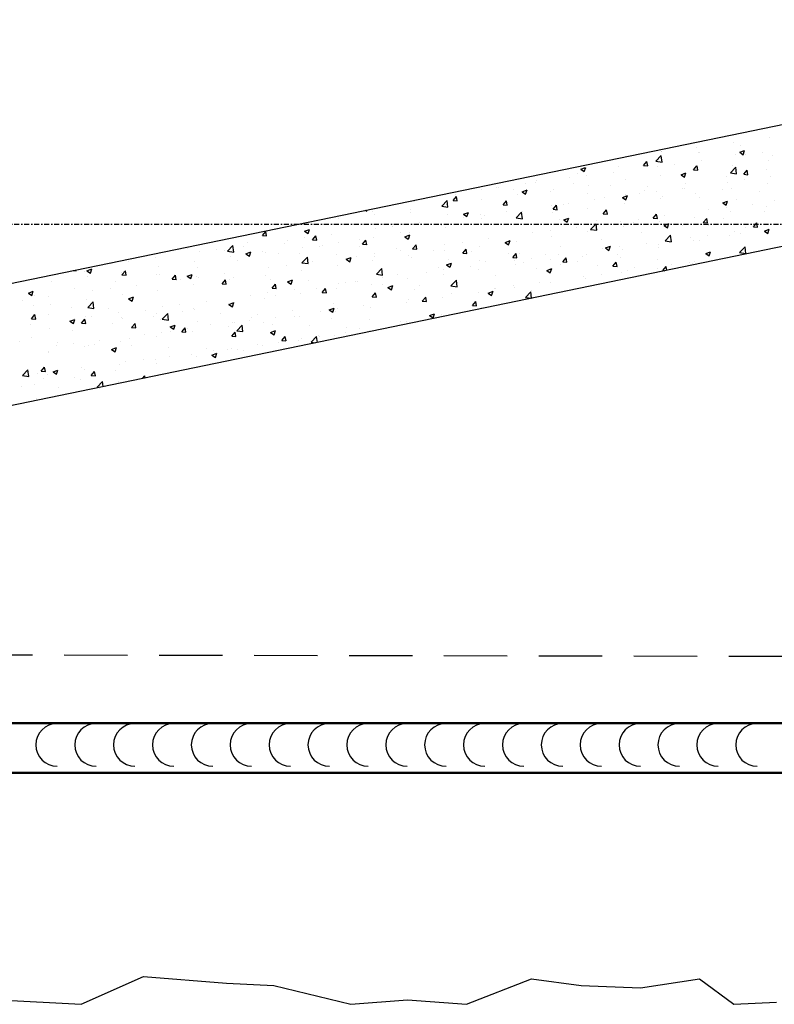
# Model space of a CAD drawing. Header units: millimetres. Extents: x -187295 to -99325, y -133089 to -73689.
# Tile 27 of 34: x -135708 to -131924, y -121735 to -116799. Entities that reach past the tile are written whole.
import ezdxf

# ---------------------------------------------------------------- set-up
doc = ezdxf.new("R2010")
doc.units = ezdxf.units.MM
doc.header["$LTSCALE"] = 50
doc.linetypes.add('DASHDOT', pattern=[1, 0.5, -0.25, 0, -0.25])
doc.linetypes.add('HIDDEN', pattern=[9.525, 6.35, -3.175])
doc.layers.add('AM_0', color=7, linetype='Continuous', lineweight=50)
doc.layers.add('KANAť', color=1, linetype='Continuous')
doc.layers.add('KOSMETYKA', color=7, linetype='Continuous')

# ---------------------------------------------------------------- blocks, each defined once
blk = doc.blocks.new('*X514')
at = {"color": 0}
for p, q in [((272.244, 861.839), (272.244, 861.839)), ((272.484, 861.388), (272.484, 861.388)), ((268.869, 860.879), (268.869, 860.879)), ((270.687, 861.141), (270.687, 861.141)), ((271.039, 860.972), (271.039, 860.972)), ((265.304, 860.408), (265.304, 860.408)), ((266.808, 860.177), (267.081, 860.461)), ((267.073, 860.688), (267.073, 860.688)), ((267.12, 860.128), (267.081, 860.46)), ((267.101, 860.655), (267.101, 860.655)), ((268.941, 860.609), (268.941, 860.609)), ((268.998, 860.621), (268.998, 860.621)), ((270.81, 860.53), (270.81, 860.53)), ((271.013, 860.628), (271.258, 860.722)), ((271.013, 860.628), (271.187, 860.51)), ((271.188, 860.51), (271.259, 860.721)), ((271.297, 860.508), (271.297, 860.508)), ((272.174, 860.623), (272.174, 860.623)), ((272.678, 860.451), (272.678, 860.451)), ((263.042, 859.779), (263.287, 859.873)), ((263.217, 859.661), (263.288, 859.873)), ((264.916, 859.921), (264.916, 859.921)), ((266.191, 859.965), (266.36, 860.166)), ((266.191, 859.965), (266.4, 859.946)), ((266.401, 859.946), (266.36, 860.165)), ((266.808, 860.177), (267.119, 860.128)), ((266.885, 859.927), (266.885, 859.927)), ((266.957, 860.271), (266.957, 860.271)), ((267.761, 860.042), (267.761, 860.042)), ((268.701, 859.745), (268.87, 859.946)), ((268.911, 859.726), (268.871, 859.946)), ((269.087, 860.217), (269.087, 860.217)), ((270.544, 859.597), (270.816, 859.881)), ((270.644, 859.976), (270.644, 859.976)), ((270.855, 859.549), (270.817, 859.881)), ((272.441, 860.223), (272.441, 860.223)), ((262.473, 859.346), (262.473, 859.346)), ((262.875, 859.57), (262.875, 859.57)), ((263.042, 859.779), (263.216, 859.662)), ((263.349, 859.462), (263.349, 859.462)), ((264.675, 859.636), (264.675, 859.636)), ((267.058, 859.49), (267.058, 859.49)), ((268.072, 859.499), (268.317, 859.593)), ((268.072, 859.499), (268.246, 859.381)), ((268.247, 859.381), (268.318, 859.593)), ((268.701, 859.745), (268.911, 859.727)), ((268.826, 859.714), (268.826, 859.714)), ((270.335, 859.396), (270.335, 859.396)), ((270.544, 859.597), (270.855, 859.549)), ((271.212, 859.525), (271.38, 859.726)), ((271.212, 859.525), (271.421, 859.507)), ((271.422, 859.507), (271.381, 859.726)), ((272.376, 859.747), (272.376, 859.747)), ((272.578, 859.417), (272.578, 859.417)), ((257.787, 858.824), (257.787, 858.824)), ((258.792, 858.869), (258.792, 858.869)), ((258.937, 858.881), (258.937, 858.881)), ((260.263, 859.055), (260.263, 859.055)), ((260.786, 859.136), (260.786, 859.136)), ((260.833, 859.22), (260.833, 859.22)), ((262.654, 859.057), (262.654, 859.057)), ((263.444, 858.981), (263.444, 858.981)), ((264.523, 858.979), (264.523, 858.979)), ((265.261, 859.243), (265.261, 859.243)), ((266.391, 858.9), (266.391, 858.9)), ((268.166, 858.836), (268.166, 858.836)), ((268.26, 858.821), (268.26, 858.821)), ((268.294, 859.046), (268.294, 859.046)), ((270.377, 859.127), (270.377, 859.127)), ((271.253, 859.243), (271.253, 859.243)), ((272.399, 859.057), (272.399, 859.057)), ((256.635, 858.21), (256.804, 858.411)), ((256.751, 858.519), (256.751, 858.519)), ((256.845, 858.192), (256.804, 858.411)), ((258.061, 858.765), (258.061, 858.765)), ((259.656, 858.745), (259.656, 858.745)), ((259.879, 858.51), (259.879, 858.51)), ((260.101, 858.65), (260.347, 858.744)), ((260.101, 858.65), (260.276, 858.533)), ((260.276, 858.533), (260.347, 858.744)), ((261.524, 858.666), (261.524, 858.666)), ((261.676, 858.757), (261.676, 858.757)), ((263.392, 858.587), (263.392, 858.587)), ((264.211, 858.345), (264.211, 858.345)), ((265.131, 858.37), (265.377, 858.464)), ((265.131, 858.37), (265.306, 858.252)), ((265.261, 858.508), (265.261, 858.508)), ((265.306, 858.252), (265.377, 858.464)), ((265.964, 858.547), (265.964, 858.547)), ((266.252, 858.696), (266.252, 858.696)), ((266.841, 858.662), (266.841, 858.662)), ((267.016, 858.325), (267.016, 858.325)), ((267.129, 858.429), (267.129, 858.429)), ((268.784, 858.549), (268.784, 858.549)), ((268.998, 858.35), (268.998, 858.35)), ((270.128, 858.742), (270.128, 858.742)), ((270.602, 858.811), (270.602, 858.811)), ((271.996, 858.663), (271.996, 858.663)), ((254.71, 858.169), (254.71, 858.169)), ((256.066, 857.926), (256.339, 858.21)), ((256.066, 857.926), (256.377, 857.878)), ((256.293, 858.024), (256.293, 858.024)), ((256.378, 857.877), (256.339, 858.21)), ((256.635, 858.21), (256.844, 858.192)), ((258.061, 858.248), (258.061, 858.248)), ((259.145, 857.991), (259.314, 858.192)), ((259.145, 857.991), (259.355, 857.972)), ((259.355, 857.972), (259.315, 858.192)), ((261.552, 857.966), (261.552, 857.966)), ((261.656, 857.771), (261.824, 857.972)), ((261.866, 857.753), (261.825, 857.972)), ((262.17, 857.995), (262.17, 857.995)), ((262.429, 858.081), (262.429, 858.081)), ((263.754, 858.256), (263.754, 858.256)), ((265.219, 858.078), (265.219, 858.078)), ((270.161, 858.09), (270.406, 858.184)), ((270.161, 858.09), (270.335, 857.972)), ((270.332, 857.862), (270.332, 857.862)), ((270.336, 857.972), (270.407, 858.183)), ((270.866, 858.272), (270.866, 858.272)), ((271.658, 858.037), (271.658, 858.037)), ((272.356, 857.892), (272.356, 857.892)), ((272.734, 858.193), (272.734, 858.193)), ((252.25, 857.721), (252.305, 857.684)), ((252.306, 857.684), (252.323, 857.737)), ((252.616, 857.673), (252.616, 857.673)), ((252.678, 857.515), (252.678, 857.515)), ((254.485, 857.594), (254.485, 857.594)), ((254.496, 857.777), (254.496, 857.777)), ((256.353, 857.515), (256.353, 857.515)), ((257.14, 857.385), (257.14, 857.385)), ((257.161, 857.521), (257.406, 857.615)), ((257.161, 857.521), (257.335, 857.404)), ((257.335, 857.404), (257.406, 857.615)), ((258.016, 857.5), (258.016, 857.5)), ((258.221, 857.436), (258.221, 857.436)), ((259.342, 857.675), (259.342, 857.675)), ((259.802, 857.347), (260.074, 857.631)), ((259.802, 857.347), (260.113, 857.298)), ((259.836, 857.345), (259.836, 857.345)), ((260.113, 857.298), (260.075, 857.63)), ((260.09, 857.357), (260.09, 857.357)), ((260.129, 857.645), (260.129, 857.645)), ((261.633, 857.592), (261.633, 857.592)), ((261.656, 857.771), (261.865, 857.753)), ((263.401, 857.816), (263.401, 857.816)), ((264.166, 857.551), (264.335, 857.753)), ((264.166, 857.551), (264.375, 857.533)), ((264.376, 857.533), (264.336, 857.752)), ((266.677, 857.332), (266.845, 857.533)), ((266.886, 857.313), (266.846, 857.533)), ((267.246, 857.456), (267.246, 857.456)), ((268.741, 857.383), (268.741, 857.383)), ((269.456, 857.747), (269.456, 857.747)), ((270.559, 857.646), (270.559, 857.646)), ((272.231, 857.658), (272.231, 857.658)), ((249.113, 857.044), (249.113, 857.044)), ((250.91, 857.291), (250.91, 857.291)), ((253.604, 856.919), (253.604, 856.919)), ((254.93, 857.094), (254.93, 857.094)), ((256.047, 856.944), (256.047, 856.944)), ((256.25, 856.859), (256.25, 856.859)), ((258.018, 857.083), (258.018, 857.083)), ((258.088, 857.294), (258.088, 857.294)), ((261.958, 857.278), (261.958, 857.278)), ((262.191, 857.241), (262.436, 857.335)), ((262.191, 857.241), (262.365, 857.124)), ((262.365, 857.123), (262.436, 857.335)), ((262.833, 856.875), (262.833, 856.875)), ((263.537, 856.767), (263.809, 857.051)), ((263.849, 856.719), (263.81, 857.051)), ((263.827, 857.199), (263.827, 857.199)), ((265.044, 857.166), (265.044, 857.166)), ((265.176, 856.913), (265.176, 856.913)), ((265.695, 857.12), (265.695, 857.12)), ((265.92, 857.282), (265.92, 857.282)), ((266.677, 857.332), (266.886, 857.314)), ((266.973, 857.159), (266.973, 857.159)), ((267.221, 856.961), (267.466, 857.055)), ((267.221, 856.961), (267.395, 856.843)), ((267.395, 856.843), (267.466, 857.055)), ((267.563, 857.042), (267.563, 857.042)), ((268.149, 856.958), (268.149, 856.958)), ((269.187, 857.112), (269.356, 857.313)), ((269.187, 857.112), (269.396, 857.094)), ((269.397, 857.094), (269.356, 857.313)), ((269.432, 856.963), (269.432, 856.963)), ((270.19, 857.308), (270.19, 857.308)), ((271.3, 856.884), (271.3, 856.884)), ((271.697, 856.893), (271.866, 857.094)), ((271.697, 856.893), (271.907, 856.874)), ((271.907, 856.874), (271.867, 857.093)), ((247.079, 856.456), (247.248, 856.657)), ((247.079, 856.456), (247.288, 856.438)), ((247.289, 856.438), (247.248, 856.657)), ((249.19, 856.673), (249.435, 856.767)), ((249.19, 856.673), (249.364, 856.555)), ((249.365, 856.555), (249.436, 856.767)), ((249.589, 856.237), (249.758, 856.438)), ((249.799, 856.218), (249.759, 856.437)), ((250.518, 856.513), (250.518, 856.513)), ((252.636, 856.35), (252.636, 856.35)), ((252.728, 856.804), (252.728, 856.804)), ((254.005, 856.593), (254.005, 856.593)), ((254.22, 856.392), (254.465, 856.487)), ((254.22, 856.392), (254.394, 856.275)), ((254.395, 856.275), (254.466, 856.486)), ((254.453, 856.612), (254.453, 856.612)), ((260.632, 856.585), (260.632, 856.585)), ((261.508, 856.701), (261.508, 856.701)), ((261.591, 856.426), (261.591, 856.426)), ((263.358, 856.651), (263.358, 856.651)), ((263.537, 856.767), (263.848, 856.719)), ((266.108, 856.607), (266.108, 856.607)), ((267.272, 856.188), (267.545, 856.472)), ((267.584, 856.139), (267.546, 856.472)), ((268.535, 856.367), (268.535, 856.367)), ((269.411, 856.482), (269.411, 856.482)), ((270.517, 856.481), (270.517, 856.481)), ((270.737, 856.656), (270.737, 856.656)), ((271.029, 856.54), (271.029, 856.54)), ((272.251, 856.68), (272.496, 856.774)), ((272.251, 856.68), (272.425, 856.563)), ((272.314, 856.727), (272.314, 856.727)), ((272.425, 856.563), (272.496, 856.774)), ((245.324, 855.675), (245.597, 855.959)), ((245.636, 855.627), (245.597, 855.959)), ((246.105, 855.932), (246.105, 855.932)), ((246.33, 856.121), (246.33, 856.121)), ((248.198, 856.042), (248.198, 856.042)), ((248.316, 856.223), (248.316, 856.223)), ((249.071, 855.879), (249.071, 855.879)), ((249.192, 856.338), (249.192, 856.338)), ((249.589, 856.237), (249.798, 856.218)), ((249.923, 855.893), (249.923, 855.893)), ((250.066, 855.964), (250.066, 855.964)), ((250.868, 856.126), (250.868, 856.126)), ((251.935, 855.885), (251.935, 855.885)), ((251.964, 856.243), (251.964, 856.243)), ((252.1, 856.017), (252.268, 856.218)), ((252.1, 856.017), (252.309, 855.999)), ((252.31, 855.998), (252.269, 856.218)), ((254.61, 855.797), (254.779, 855.998)), ((254.82, 855.779), (254.78, 855.998)), ((256.219, 856.004), (256.219, 856.004)), ((257.096, 856.12), (257.096, 856.12)), ((257.976, 855.918), (257.976, 855.918)), ((258.421, 856.294), (258.421, 856.294)), ((259.25, 856.112), (259.495, 856.206)), ((259.25, 856.112), (259.424, 855.995)), ((259.425, 855.995), (259.496, 856.206)), ((259.794, 856.18), (259.794, 856.18)), ((262.026, 855.907), (262.026, 855.907)), ((264.067, 856.257), (264.067, 856.257)), ((264.28, 855.832), (264.525, 855.926)), ((264.455, 855.714), (264.526, 855.926)), ((264.999, 855.901), (264.999, 855.901)), ((266.325, 856.076), (266.325, 856.076)), ((266.931, 855.994), (266.931, 855.994)), ((267.272, 856.188), (267.583, 856.14)), ((268.699, 856.218), (268.699, 856.218)), ((268.988, 856.189), (268.988, 856.189)), ((271.008, 855.609), (271.28, 855.893)), ((271.32, 855.56), (271.281, 855.892)), ((243.331, 855.809), (243.331, 855.809)), ((243.904, 855.642), (243.904, 855.642)), ((244.78, 855.758), (244.78, 855.758)), ((245.199, 855.73), (245.199, 855.73)), ((245.324, 855.675), (245.635, 855.627)), ((245.485, 855.393), (245.485, 855.393)), ((246.249, 855.544), (246.494, 855.638)), ((246.249, 855.544), (246.423, 855.426)), ((246.424, 855.426), (246.495, 855.638)), ((247.067, 855.651), (247.067, 855.651)), ((247.253, 855.617), (247.253, 855.617)), ((247.882, 855.542), (247.882, 855.542)), ((248.936, 855.572), (248.936, 855.572)), ((249.06, 855.096), (249.332, 855.38)), ((249.371, 855.047), (249.333, 855.38)), ((250.804, 855.493), (250.804, 855.493)), ((251.807, 855.424), (251.807, 855.424)), ((252.673, 855.414), (252.673, 855.414)), ((252.683, 855.539), (252.683, 855.539)), ((253.803, 855.806), (253.803, 855.806)), ((254.009, 855.713), (254.009, 855.713)), ((254.411, 855.447), (254.411, 855.447)), ((254.61, 855.797), (254.819, 855.779)), ((255.671, 855.727), (255.671, 855.727)), ((256.208, 855.694), (256.208, 855.694)), ((257.121, 855.578), (257.289, 855.779)), ((257.121, 855.578), (257.33, 855.559)), ((257.33, 855.559), (257.29, 855.779)), ((257.54, 855.648), (257.54, 855.648)), ((259.408, 855.569), (259.408, 855.569)), ((259.631, 855.358), (259.8, 855.559)), ((259.841, 855.34), (259.8, 855.559)), ((259.984, 855.556), (259.984, 855.556)), ((261.277, 855.49), (261.277, 855.49)), ((261.913, 855.495), (261.913, 855.495)), ((263.145, 855.411), (263.145, 855.411)), ((263.316, 855.485), (263.316, 855.485)), ((264.123, 855.786), (264.123, 855.786)), ((264.28, 855.832), (264.454, 855.714)), ((264.905, 855.489), (264.905, 855.489)), ((265.134, 855.748), (265.134, 855.748)), ((266.947, 855.839), (266.947, 855.839)), ((269.31, 855.552), (269.555, 855.646)), ((269.31, 855.552), (269.484, 855.434)), ((269.485, 855.434), (269.556, 855.645)), ((271.008, 855.609), (271.319, 855.56)), ((239.491, 855.061), (239.491, 855.061)), ((240.368, 855.177), (240.368, 855.177)), ((241.693, 855.351), (241.693, 855.351)), ((241.87, 854.884), (241.87, 854.884)), ((243.688, 855.146), (243.688, 855.146)), ((245.841, 855.192), (245.841, 855.192)), ((248.271, 854.958), (248.271, 854.958)), ((249.06, 855.096), (249.371, 855.047)), ((249.597, 855.133), (249.597, 855.133)), ((250.825, 854.961), (250.825, 854.961)), ((251.279, 855.264), (251.524, 855.358)), ((251.279, 855.264), (251.453, 855.146)), ((251.454, 855.146), (251.525, 855.357)), ((252.593, 855.185), (252.593, 855.185)), ((254.541, 855.336), (254.541, 855.336)), ((256.309, 854.983), (256.554, 855.077)), ((256.309, 854.983), (256.483, 854.866)), ((256.409, 855.257), (256.409, 855.257)), ((256.484, 854.866), (256.555, 855.077)), ((257.5, 854.914), (257.5, 854.914)), ((257.943, 855.206), (257.943, 855.206)), ((258.278, 855.178), (258.278, 855.178)), ((259.631, 855.358), (259.84, 855.34)), ((259.711, 855.205), (259.711, 855.205)), ((259.751, 855.015), (259.751, 855.015)), ((260.146, 855.099), (260.146, 855.099)), ((260.587, 855.32), (260.587, 855.32)), ((261.548, 855.261), (261.548, 855.261)), ((262.015, 855.02), (262.015, 855.02)), ((262.141, 855.138), (262.31, 855.34)), ((262.141, 855.138), (262.351, 855.12)), ((262.351, 855.12), (262.311, 855.339)), ((262.864, 855.138), (262.864, 855.138)), ((263.883, 854.941), (263.883, 854.941)), ((264.652, 854.919), (264.82, 855.12)), ((264.652, 854.919), (264.861, 854.901)), ((264.862, 854.9), (264.821, 855.12)), ((265.013, 855.332), (265.013, 855.332)), ((266.882, 855.253), (266.882, 855.253)), ((267.162, 854.699), (267.331, 854.9)), ((267.366, 854.712), (267.332, 854.9)), ((267.614, 854.986), (267.614, 854.986)), ((268.491, 855.102), (268.491, 855.102)), ((268.656, 855.053), (268.656, 855.053)), ((268.75, 855.174), (268.75, 855.174)), ((269.816, 855.276), (269.816, 855.276)), ((237.582, 854.697), (237.732, 854.684)), ((237.733, 854.684), (237.725, 854.726)), ((238.16, 854.658), (238.16, 854.658)), ((238.278, 854.695), (238.524, 854.789)), ((238.278, 854.695), (238.453, 854.578)), ((238.305, 854.414), (238.305, 854.414)), ((238.453, 854.578), (238.524, 854.789)), ((240.028, 854.579), (240.028, 854.579)), ((240.033, 854.482), (240.202, 854.684)), ((240.033, 854.482), (240.242, 854.464)), ((240.102, 854.66), (240.102, 854.66)), ((240.243, 854.464), (240.203, 854.683)), ((241.759, 854.491), (241.759, 854.491)), ((241.896, 854.5), (241.896, 854.5)), ((242.544, 854.263), (242.712, 854.464)), ((242.754, 854.244), (242.713, 854.464)), ((243.308, 854.415), (243.553, 854.509)), ((243.308, 854.415), (243.483, 854.298)), ((243.483, 854.297), (243.554, 854.509)), ((243.765, 854.421), (243.765, 854.421)), ((243.8, 854.842), (243.8, 854.842)), ((243.859, 854.377), (243.859, 854.377)), ((245.185, 854.552), (245.185, 854.552)), ((247.21, 854.452), (247.21, 854.452)), ((247.395, 854.843), (247.395, 854.843)), ((249.028, 854.714), (249.028, 854.714)), ((252.795, 854.516), (253.067, 854.801)), ((252.795, 854.516), (253.106, 854.468)), ((253.107, 854.468), (253.068, 854.8)), ((253.861, 854.505), (253.861, 854.505)), ((255.299, 854.624), (255.299, 854.624)), ((255.902, 854.856), (255.902, 854.856)), ((256.165, 854.528), (256.165, 854.528)), ((256.175, 854.739), (256.175, 854.739)), ((257.933, 854.753), (257.933, 854.753)), ((258.782, 854.437), (258.782, 854.437)), ((260.823, 854.788), (260.823, 854.788)), ((261.339, 854.703), (261.584, 854.797)), ((261.339, 854.703), (261.513, 854.586)), ((261.514, 854.585), (261.585, 854.797)), ((263.202, 854.405), (263.202, 854.405)), ((264.078, 854.521), (264.078, 854.521)), ((265.091, 854.583), (265.091, 854.583)), ((265.404, 854.695), (265.404, 854.695)), ((265.751, 854.862), (265.751, 854.862)), ((266.888, 854.829), (266.888, 854.829)), ((267.162, 854.699), (267.261, 854.691)), ((267.62, 854.783), (267.62, 854.783)), ((236.487, 854.151), (236.487, 854.151)), ((239.717, 854.141), (239.717, 854.141)), ((240.772, 853.971), (240.772, 853.971)), ((242.544, 854.263), (242.753, 854.245)), ((242.983, 854.262), (242.983, 854.262)), ((243.645, 853.981), (243.645, 853.981)), ((245.054, 854.043), (245.223, 854.244)), ((245.054, 854.043), (245.263, 854.025)), ((245.264, 854.025), (245.224, 854.244)), ((245.442, 854.228), (245.442, 854.228)), ((245.633, 854.342), (245.633, 854.342)), ((247.502, 854.263), (247.502, 854.263)), ((247.565, 853.824), (247.733, 854.025)), ((247.774, 853.805), (247.734, 854.024)), ((248.338, 854.135), (248.583, 854.229)), ((248.338, 854.135), (248.512, 854.017)), ((248.513, 854.017), (248.584, 854.229)), ((249.37, 854.184), (249.37, 854.184)), ((250.886, 854.043), (250.886, 854.043)), ((251.238, 854.106), (251.238, 854.106)), ((251.763, 854.158), (251.763, 854.158)), ((251.82, 854.155), (251.82, 854.155)), ((252.55, 854.02), (252.55, 854.02)), ((253.088, 854.333), (253.088, 854.333)), ((253.107, 854.027), (253.107, 854.027)), ((253.368, 853.854), (253.613, 853.949)), ((253.543, 853.737), (253.614, 853.948)), ((254.368, 854.282), (254.368, 854.282)), ((254.975, 853.948), (254.975, 853.948)), ((256.53, 853.937), (256.803, 854.221)), ((256.53, 853.937), (256.841, 853.889)), ((256.741, 854.087), (256.741, 854.087)), ((256.842, 853.889), (256.803, 854.221)), ((259.666, 853.94), (259.666, 853.94)), ((260.992, 854.114), (260.992, 854.114)), ((261.505, 854.096), (261.505, 854.096)), ((263.273, 854.32), (263.273, 854.32)), ((235.338, 853.566), (235.583, 853.661)), ((235.338, 853.566), (235.512, 853.449)), ((235.512, 853.449), (235.583, 853.66)), ((235.635, 853.44), (235.635, 853.44)), ((236.36, 853.39), (236.36, 853.39)), ((237.676, 853.791), (237.676, 853.791)), ((238.571, 853.681), (238.571, 853.681)), ((239.447, 853.796), (239.447, 853.796)), ((240.06, 853.495), (240.06, 853.495)), ((241.827, 853.719), (241.827, 853.719)), ((246.474, 853.462), (246.474, 853.462)), ((247.35, 853.578), (247.35, 853.578)), ((247.565, 853.824), (247.774, 853.805)), ((247.737, 853.454), (247.737, 853.454)), ((248.676, 853.752), (248.676, 853.752)), ((248.986, 853.549), (248.986, 853.549)), ((249.779, 853.804), (249.779, 853.804)), ((250.075, 853.604), (250.244, 853.805)), ((250.075, 853.604), (250.284, 853.586)), ((250.285, 853.585), (250.244, 853.805)), ((250.783, 853.796), (250.783, 853.796)), ((252.585, 853.384), (252.754, 853.585)), ((252.795, 853.366), (252.755, 853.585)), ((253.368, 853.854), (253.542, 853.737)), ((254.7, 853.737), (254.7, 853.737)), ((256.58, 853.533), (256.58, 853.533)), ((256.843, 853.869), (256.843, 853.869)), ((257.891, 853.587), (257.891, 853.587)), ((258.398, 853.574), (258.643, 853.668)), ((258.398, 853.574), (258.572, 853.457)), ((258.573, 853.456), (258.644, 853.668)), ((258.712, 853.79), (258.712, 853.79)), ((258.79, 853.824), (258.79, 853.824)), ((259.708, 853.85), (259.708, 853.85)), ((260.266, 853.358), (260.538, 853.642)), ((260.577, 853.312), (260.539, 853.642)), ((260.58, 853.711), (260.58, 853.711)), ((235.035, 853.215), (235.035, 853.215)), ((235.61, 852.949), (235.61, 852.949)), ((236.445, 852.986), (236.445, 852.986)), ((238.263, 853.248), (238.263, 853.248)), ((238.318, 852.845), (238.59, 853.129)), ((238.629, 852.796), (238.591, 853.129)), ((240.368, 853.286), (240.613, 853.38)), ((240.368, 853.286), (240.542, 853.169)), ((240.542, 853.169), (240.613, 853.38)), ((242.938, 852.997), (242.938, 852.997)), ((244.264, 853.171), (244.264, 853.171)), ((245.398, 853.006), (245.643, 853.1)), ((245.398, 853.006), (245.572, 852.888)), ((245.4, 853.063), (245.4, 853.063)), ((245.572, 852.888), (245.643, 853.1)), ((245.696, 853.104), (245.696, 853.104)), ((247.168, 853.287), (247.168, 853.287)), ((250.617, 853.036), (250.617, 853.036)), ((252.167, 852.953), (252.167, 852.953)), ((252.585, 853.384), (252.795, 853.366)), ((252.658, 853.386), (252.658, 853.386)), ((254.326, 853.117), (254.326, 853.117)), ((254.378, 853.244), (254.378, 853.244)), ((255.096, 853.165), (255.264, 853.366)), ((255.096, 853.165), (255.305, 853.146)), ((255.254, 853.359), (255.254, 853.359)), ((255.306, 853.146), (255.265, 853.366)), ((256.123, 853.363), (256.123, 853.363)), ((257.606, 852.945), (257.775, 853.146)), ((257.606, 852.945), (257.815, 852.927)), ((257.816, 852.927), (257.776, 853.146)), ((260.266, 853.358), (260.569, 853.311)), ((235.498, 852.289), (235.667, 852.49)), ((235.708, 852.271), (235.667, 852.49)), ((236.348, 852.478), (236.348, 852.478)), ((237.478, 852.87), (237.478, 852.87)), ((238.318, 852.845), (238.629, 852.797)), ((238.526, 852.416), (238.526, 852.416)), ((239.346, 852.791), (239.346, 852.791)), ((239.852, 852.59), (239.852, 852.59)), ((241.215, 852.712), (241.215, 852.712)), ((241.614, 852.403), (241.614, 852.403)), ((241.785, 852.554), (241.785, 852.554)), ((242.053, 852.266), (242.325, 852.55)), ((242.062, 852.881), (242.062, 852.881)), ((242.365, 852.217), (242.326, 852.549)), ((243.083, 852.633), (243.083, 852.633)), ((243.603, 852.816), (243.603, 852.816)), ((243.655, 852.753), (243.655, 852.753)), ((244.952, 852.554), (244.952, 852.554)), ((246.82, 852.475), (246.82, 852.475)), ((248.576, 852.686), (248.576, 852.686)), ((249.966, 852.663), (249.966, 852.663)), ((250.428, 852.726), (250.673, 852.82)), ((250.428, 852.726), (250.602, 852.608)), ((250.602, 852.608), (250.673, 852.819)), ((250.74, 852.63), (250.74, 852.63)), ((250.842, 852.778), (250.842, 852.778)), ((252.508, 852.854), (252.508, 852.854)), ((255.458, 852.445), (255.703, 852.539)), ((255.458, 852.445), (255.632, 852.328)), ((255.632, 852.328), (255.703, 852.539)), ((256.036, 852.512), (256.036, 852.512)), ((258.077, 852.862), (258.077, 852.862)), ((235.44, 852.009), (235.44, 852.009)), ((235.498, 852.289), (235.707, 852.271)), ((237.427, 852.157), (237.672, 852.251)), ((237.427, 852.157), (237.601, 852.04)), ((237.602, 852.04), (237.673, 852.251)), ((237.65, 852.3), (237.65, 852.3)), ((238.009, 852.069), (238.177, 852.271)), ((238.009, 852.069), (238.218, 852.051)), ((238.218, 852.051), (238.178, 852.27)), ((238.216, 852.399), (238.216, 852.399)), ((238.22, 852.083), (238.22, 852.083)), ((239.573, 852.053), (239.573, 852.053)), ((240.017, 852.33), (240.017, 852.33)), ((240.084, 852.321), (240.084, 852.321)), ((240.519, 851.85), (240.688, 852.051)), ((240.729, 851.831), (240.688, 852.051)), ((241.953, 852.242), (241.953, 852.242)), ((242.053, 852.266), (242.364, 852.217)), ((242.457, 851.877), (242.702, 851.971)), ((242.632, 851.759), (242.703, 851.971)), ((243.821, 852.163), (243.821, 852.163)), ((244.494, 851.985), (244.494, 851.985)), ((245.554, 852.082), (245.554, 852.082)), ((245.69, 852.084), (245.69, 852.084)), ((245.788, 851.686), (246.061, 851.97)), ((246.1, 851.638), (246.061, 851.97)), ((246.43, 852.197), (246.43, 852.197)), ((246.535, 852.335), (246.535, 852.335)), ((247.125, 852.122), (247.125, 852.122)), ((247.558, 852.005), (247.558, 852.005)), ((247.755, 852.372), (247.755, 852.372)), ((248.688, 852.396), (248.688, 852.396)), ((248.943, 852.384), (248.943, 852.384)), ((249.426, 851.926), (249.426, 851.926)), ((250.557, 852.317), (250.557, 852.317)), ((252.425, 852.238), (252.425, 852.238)), ((253.995, 852.161), (253.995, 852.161)), ((254.294, 852.159), (254.294, 852.159)), ((236.402, 851.821), (236.402, 851.821)), ((237.532, 851.702), (237.532, 851.702)), ((240.519, 851.85), (240.728, 851.831)), ((241.141, 851.501), (241.141, 851.501)), ((242.018, 851.616), (242.018, 851.616)), ((242.453, 851.634), (242.453, 851.634)), ((242.457, 851.877), (242.631, 851.76)), ((243.029, 851.63), (243.198, 851.831)), ((243.029, 851.63), (243.239, 851.612)), ((243.239, 851.612), (243.199, 851.831)), ((243.343, 851.791), (243.343, 851.791)), ((243.56, 851.651), (243.56, 851.651)), ((245.357, 851.897), (245.357, 851.897)), ((245.54, 851.411), (245.708, 851.612)), ((245.75, 851.392), (245.709, 851.611)), ((245.788, 851.686), (246.099, 851.638)), ((247.487, 851.597), (247.732, 851.691)), ((247.487, 851.597), (247.661, 851.479)), ((247.662, 851.479), (247.733, 851.691)), ((249.913, 851.461), (249.913, 851.461)), ((250.697, 851.465), (250.697, 851.465)), ((251.247, 851.572), (251.247, 851.572)), ((251.295, 851.847), (251.295, 851.847)), ((251.954, 851.811), (251.954, 851.811)), ((252.465, 851.689), (252.465, 851.689)), ((253.457, 851.863), (253.457, 851.863)), ((234.913, 851.169), (234.913, 851.169)), ((235.491, 851.352), (235.491, 851.352)), ((236.729, 850.92), (236.729, 850.92)), ((236.782, 851.091), (236.782, 851.091)), ((237.605, 851.035), (237.605, 851.035)), ((238.37, 850.934), (238.37, 850.934)), ((238.65, 851.012), (238.65, 851.012)), ((238.931, 851.21), (238.931, 851.21)), ((239.974, 851.165), (239.974, 851.165)), ((240.412, 851.284), (240.412, 851.284)), ((240.519, 850.933), (240.519, 850.933)), ((241.742, 851.389), (241.742, 851.389)), ((245.54, 851.411), (245.749, 851.392)), ((246.835, 850.991), (246.835, 850.991)), ((247.083, 850.956), (247.083, 850.956)), ((247.872, 851.11), (247.872, 851.11)), ((248.05, 851.191), (248.219, 851.392)), ((248.05, 851.191), (248.259, 851.173)), ((248.26, 851.172), (248.22, 851.392)), ((248.9, 851.219), (248.9, 851.219)), ((249.045, 851.282), (249.045, 851.282)), ((249.524, 851.107), (249.796, 851.391)), ((249.524, 851.107), (249.728, 851.075)), ((249.831, 851.096), (249.797, 851.391)), ((249.921, 851.398), (249.921, 851.398)), ((236.329, 850.583), (236.329, 850.583)), ((236.36, 850.656), (236.36, 850.656)), ((238.177, 850.918), (238.177, 850.918)), ((239.516, 850.748), (239.761, 850.842)), ((239.516, 850.748), (239.69, 850.631)), ((239.691, 850.631), (239.762, 850.842)), ((242.387, 850.854), (242.387, 850.854)), ((243.518, 850.486), (243.518, 850.486)), ((244.255, 850.775), (244.255, 850.775)), ((244.546, 850.468), (244.791, 850.562)), ((244.546, 850.468), (244.72, 850.35)), ((244.633, 850.701), (244.633, 850.701)), ((244.721, 850.35), (244.792, 850.562)), ((245.315, 850.732), (245.315, 850.732)), ((245.509, 850.817), (245.509, 850.817)), ((245.831, 850.76), (245.831, 850.76)), ((246.124, 850.696), (246.124, 850.696)), ((239.932, 849.999), (239.932, 849.999)), ((240.221, 850.12), (240.221, 850.12)), ((241.097, 850.236), (241.097, 850.236)), ((241.7, 850.223), (241.7, 850.223)), ((241.748, 850.059), (241.748, 850.059)), ((242.422, 850.41), (242.422, 850.41)), ((243.789, 850.41), (243.789, 850.41)), ((235.046, 849.436), (235.319, 849.72)), ((235.358, 849.387), (235.319, 849.719)), ((235.808, 849.54), (235.808, 849.54)), ((235.984, 849.656), (236.152, 849.857)), ((235.984, 849.656), (236.193, 849.638)), ((236.194, 849.638), (236.153, 849.857)), ((236.317, 849.491), (236.317, 849.491)), ((236.575, 849.619), (236.82, 849.713)), ((236.575, 849.619), (236.749, 849.502)), ((236.685, 849.655), (236.685, 849.655)), ((236.75, 849.502), (236.821, 849.713)), ((238.01, 849.829), (238.01, 849.829)), ((238.135, 849.753), (238.135, 849.753)), ((238.494, 849.437), (238.663, 849.638)), ((238.704, 849.418), (238.664, 849.638)), ((239.707, 849.709), (239.707, 849.709)), ((235.046, 849.436), (235.357, 849.387)), ((235.625, 849.008), (235.625, 849.008)), ((236.1, 849.302), (236.1, 849.302)), ((237.666, 849.359), (237.666, 849.359)), ((237.969, 849.223), (237.969, 849.223)), ((238.494, 849.437), (238.703, 849.418)), ((238.782, 848.856), (239.054, 849.14)), ((239.085, 848.881), (239.055, 849.14)), ((239.837, 849.144), (239.837, 849.144)), ((241.065, 849.289), (241.173, 849.418)), ((241.193, 849.315), (241.174, 849.418)), ((234.97, 848.911), (234.97, 848.911)), ((236.838, 848.832), (236.838, 848.832)), ((238.782, 848.856), (238.887, 848.84)), ((235.764, 848.275), (235.764, 848.275)), ((236.274, 848.325), (236.274, 848.325))]:
    blk.add_line(p, q, dxfattribs=at)

msp = doc.modelspace()

# ---------------------------------------------------------------- linework, layer by layer
at = {"color": 7, "linetype": 'HIDDEN'}
msp.add_line((-139295.55, -119977.207), (-126469.836, -119999.74), dxfattribs=at)
at = {"layer": 'AM_0'}
for p, q in [((-136194.651, -120324.949), (-126412.331, -120324.949)), ((-139494.607, -120574.949), (-126263.092, -120574.949))]:
    msp.add_line(p, q, dxfattribs=at)
at = {"layer": 'KANAť', "color": 3}
for centre in [(-135520.195, -120434.438), (-135325.195, -120434.438), (-135130.195, -120434.438), (-134935.195, -120434.438), (-134740.195, -120434.438), (-134545.195, -120434.438), (-134350.195, -120434.438), (-134155.195, -120434.438), (-133960.195, -120434.438), (-133765.195, -120434.438), (-133570.195, -120434.438), (-133375.195, -120434.438), (-133180.195, -120434.438), (-132985.195, -120434.438), (-132790.195, -120434.438), (-132595.195, -120434.438), (-132400.195, -120434.438), (-132205.195, -120434.438), (-132010.195, -120434.438)]:
    msp.add_arc(centre, 107.48, 90, 270, dxfattribs=at)
at = {"layer": 'KOSMETYKA', "color": 2}
for p, q in [((-136438.324, -118262.983), (-129340.152, -116799.278)), ((-129218.977, -117386.914), (-136317.148, -118850.619))]:
    msp.add_line(p, q, dxfattribs=at)
at = {"layer": 'KOSMETYKA', "color": 3, "linetype": 'DASHDOT'}
msp.add_line((-139894.038, -117824.949), (-125485.211, -117824.949), dxfattribs=at)
at = {"layer": 'KOSMETYKA'}
msp.add_lwpolyline([(-135815.667, -121712.696), (-135400.519, -121735.004), (-135086.757, -121596.344), (-134671.608, -121629.806), (-134434.381, -121640.96), (-134048.322, -121735.004), (-133763.649, -121712.696), (-133467.114, -121735.004), (-133141.49, -121607.498), (-132892.401, -121640.96), (-132595.867, -121652.114), (-132299.332, -121607.498), (-132126.778, -121735.004), (-131913.273, -121723.85)], dxfattribs=at)

# ---------------------------------------------------------------- block references
at = {"layer": 'KOSMETYKA', "color": 2, "xscale": 100, "yscale": 100, "zscale": 100}
msp.add_blockref('*X514', (-159198.849, -203526.938), dxfattribs=at)

doc.saveas('drawing.dxf')
